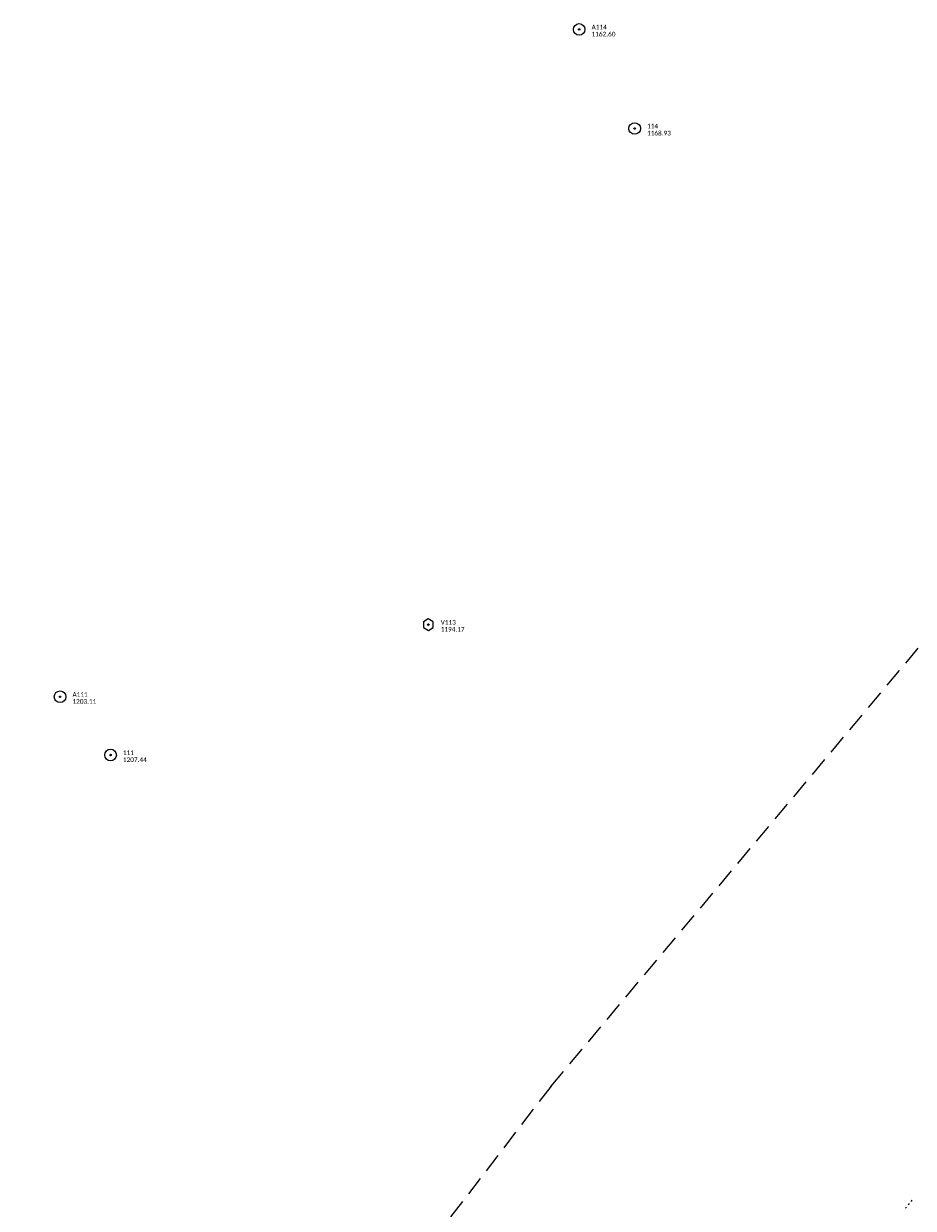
# Model space of a CAD drawing. Extents: x 296683 to 302265, y 46050 to 52727.
# Tile 24 of 26: x 299872 to 301020, y 51199 to 52727. Entities that reach past the tile are written whole.
import ezdxf

# ---------------------------------------------------------------- set-up
doc = ezdxf.new("R2010")
doc.units = 0
doc.header["$MEASUREMENT"] = 0
doc.linetypes.add('DGN Style 3', pattern=[37.5, 25, -12.5])
doc.linetypes.add('Echnl', pattern=[0.68, 0.25, -0.03, 0.02, -0.03, 0.02, -0.03, 0.02, -0.03, 0.25])
for name, color, linetype, lineweight in [('Level 19', 153, 'Echnl', 25), ('Level 4', 101, 'Continuous', 25), ('Level 5', 7, 'Continuous', 15)]:
    doc.layers.add(name, color=color, linetype=linetype, lineweight=lineweight)
doc.layers.add('Level 6', color=7, linetype='Continuous', lineweight=25, true_color=0xdfac20)
doc.styles.add('CalibriRegular', font='calibri.ttf')

# ---------------------------------------------------------------- blocks, each defined once
blk = doc.blocks.new('VERT')
at = {"layer": 'Level 5', "color": 161, "linetype": 'Continuous', "lineweight": 0, "flags": 128}
blk.add_lwpolyline([(-6.4, 3.8), (-6.4, -3.6), (0, -7.4), (6.4, -3.7), (6.4, 3.6), (-0.1, 7.4)], close=True, dxfattribs=at)
at = {"layer": 'Level 5', "color": 161, "linetype": 'Continuous', "lineweight": 0}
blk.add_circle((0, 0), 0.871, dxfattribs=at)
blk = doc.blocks.new('PP')
at = {"layer": 'Level 6', "color": 40, "linetype": 'Continuous', "lineweight": 0}
for radius in [7.5, 0.96]:
    blk.add_circle((0, 0), radius, dxfattribs=at)

msp = doc.modelspace()

# ---------------------------------------------------------------- linework, layer by layer
at = {"layer": 'Level 19', "color": 161, "linetype": 'Continuous', "lineweight": 0, "flags": 128}
for points in [[(301010.3, 51199.2), (301011.6, 51200.7)], [(301014.1, 51203.6), (301015.4, 51205.1)], [(301017.9, 51208), (301018.1, 51208.3), (301019.1, 51209.5)]]:
    msp.add_lwpolyline(points, dxfattribs=at)
at = {"layer": 'Level 4', "color": 73, "linetype": 'DGN Style 3', "lineweight": 0, "flags": 128}
for points in [[(300552.8, 51356.5), (301210.6, 52140.4)], [(300552.8, 51356.5), (299872.1, 50472.4)]]:
    msp.add_lwpolyline(points, dxfattribs=at)

# ---------------------------------------------------------------- block references
at = {"layer": 'Level 5', "color": 161, "linetype": 'Continuous', "lineweight": 0}
msp.add_blockref('VERT', (300394.4, 51951.8), dxfattribs=at)
at = {"layer": 'Level 6', "color": 40, "linetype": 'Continuous', "lineweight": 0}
for p in [(300589.1, 52719.4), (300660.7, 52591.7), (299919.1, 51858.8), (299919.1, 51858.8), (299984.2, 51783.7), (299984.2, 51783.7)]:
    msp.add_blockref('PP', p, dxfattribs=at)

# ---------------------------------------------------------------- texts
at = {"layer": 'Level 5', "color": 161, "linetype": 'Continuous', "lineweight": 0, "style": 'CalibriRegular'}
for s, p in [('V113', (300410.4, 51951.8)), ('1194.17', (300410.4, 51942.8))]:
    msp.add_text(s, height=6, dxfattribs=at).set_placement(p)
at = {"layer": 'Level 6', "color": 40, "linetype": 'Continuous', "lineweight": 0, "style": 'CalibriRegular'}
for s, p in [('A114', (300605.1, 52719.4)), ('1162.60', (300605.1, 52710.4)), ('114', (300676.7, 52591.7)), ('1168.93', (300676.7, 52582.7)), ('A111', (299935.1, 51858.8)), ('A111', (299935.1, 51858.8)), ('1203.11', (299935.1, 51849.8)), ('1203.11', (299935.1, 51849.8)), ('111', (300000.2, 51783.7)), ('111', (300000.2, 51783.7)), ('1207.44', (300000.2, 51774.7)), ('1207.44', (300000.2, 51774.7))]:
    msp.add_text(s, height=6, dxfattribs=at).set_placement(p)

doc.saveas('drawing.dxf')
